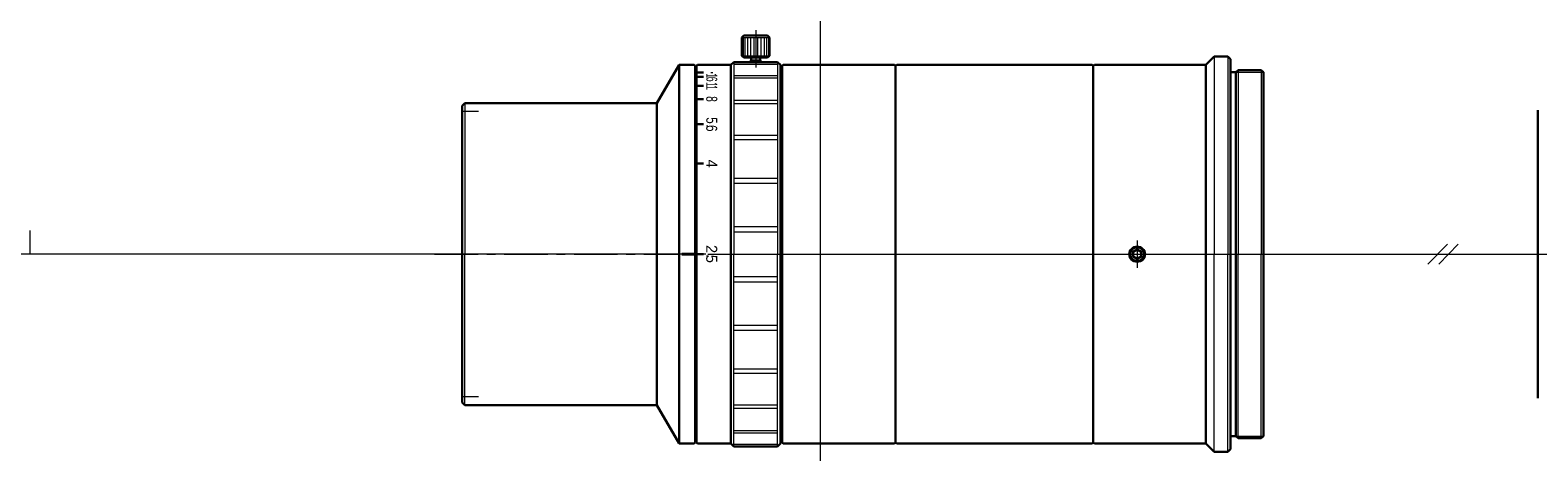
# Model space of a CAD drawing. Header units: millimetres. Extents: x -144 to 131, y 264 to 341.
import ezdxf
from ezdxf.enums import TextEntityAlignment as Align

# ---------------------------------------------------------------- set-up
doc = ezdxf.new("R2010")
doc.units = ezdxf.units.MM
doc.header["$LTSCALE"] = 0.25
doc.linetypes.add('CENTER', pattern=[50.8, 31.75, -6.35, 6.35, -6.35])
doc.layers.add('00_補助線', color=252, linetype='Continuous', lineweight=0, plot=False)
for name, color, linetype, lineweight in [('01_中心線', 1, 'CENTER', 20), ('03_寸法・文字', 50, 'Continuous', 20), ('画層1', 7, 'Continuous', 30), ('ﾋﾞｽ・ﾈｼﾞ', 7, 'Continuous', 30)]:
    doc.layers.add(name, color=color, linetype=linetype, lineweight=lineweight)
doc.styles.add('VS Standard', font='txt', dxfattribs={"height": 3})

# ---------------------------------------------------------------- blocks, each defined once
blk = doc.blocks.new('HM30##')
at = {"layer": '画層1'}
blk.add_lwpolyline([(-0.75, -0.43), (0, -0.87), (0.75, -0.43), (0.75, 0.43), (0, 0.87), (-0.75, 0.43)], close=True, dxfattribs=at)
at = {"layer": '画層1', "lineweight": 9}
blk.add_circle((0, 0), 1.5, dxfattribs=at)
at = {"layer": '画層1'}
blk.add_circle((0, 0), 1.25, dxfattribs=at)

msp = doc.modelspace()

# ---------------------------------------------------------------- hatches: boundary and pattern name
at = {"layer": '03_寸法・文字'}
h = msp.add_hatch(color=256, dxfattribs=at)
h.dxf.hatch_style = 1
h.paths.add_polyline_path([(-22.62, 333.21), (-22.62, 332.91), (-21.32, 332.91), (-21.32, 333.21)])
h = msp.add_hatch(color=256, dxfattribs=at)
h.dxf.hatch_style = 1
h.paths.add_polyline_path([(-22.62, 332.43), (-22.62, 332.13), (-21.32, 332.13), (-21.32, 332.43)])
h = msp.add_hatch(color=256, dxfattribs=at)
h.dxf.hatch_style = 1
edge = h.paths.add_edge_path()
edge.add_ellipse((-19.81, 333.06), major_axis=(0.25, 0), ratio=0.6, start_angle=0, end_angle=360, ccw=False)
h = msp.add_hatch(color=256, dxfattribs=at)
h.dxf.hatch_style = 1
h.paths.add_polyline_path([(-22.62, 330.82), (-22.62, 330.52), (-21.32, 330.52), (-21.32, 330.82)])
h = msp.add_hatch(color=256, dxfattribs=at)
h.dxf.hatch_style = 1
h.paths.add_polyline_path([(-22.62, 328.41), (-22.62, 328.11), (-21.32, 328.11), (-21.32, 328.41)])
h = msp.add_hatch(color=256, dxfattribs=at)
h.dxf.hatch_style = 1
h.paths.add_polyline_path([(-22.62, 323.81), (-22.62, 323.51), (-21.32, 323.51), (-21.32, 323.81)])
h = msp.add_hatch(color=256, dxfattribs=at)
h.dxf.hatch_style = 1
h.paths.add_polyline_path([(-22.62, 316.64), (-22.62, 316.34), (-21.32, 316.34), (-21.32, 316.64)])
h = msp.add_hatch(color=256, dxfattribs=at)
h.dxf.hatch_style = 1
h.paths.add_polyline_path([(-22.82, 300.25), (-25.32, 300.25), (-25.32, 299.75), (-22.82, 299.75)])
h = msp.add_hatch(color=256, dxfattribs=at)
h.dxf.hatch_style = 1
h.paths.add_polyline_path([(-22.62, 300.15), (-22.62, 299.85), (-21.32, 299.85), (-21.32, 300.15)])

# ---------------------------------------------------------------- linework, layer by layer
at = {"layer": '00_補助線', "lineweight": 30}
for p, q in [((-22.62, 333.06), (-21.32, 333.06)), ((-22.62, 332.28), (-21.32, 332.28)), ((-22.62, 330.67), (-21.32, 330.67)), ((-22.62, 328.26), (-21.32, 328.26)), ((-22.62, 323.66), (-21.32, 323.66)), ((-22.62, 316.49), (-21.32, 316.49)), ((-22.62, 300), (-21.32, 300))]:
    msp.add_line(p, q, dxfattribs=at)
at = {"layer": '00_補助線'}
for p, q in [((-62.32, 326), (-65.32, 326)), ((-144, 300), (-144, 304.32)), ((-62.32, 274), (-65.32, 274))]:
    msp.add_line(p, q, dxfattribs=at)
msp.add_xline((0, 0), (0, 1), dxfattribs=at)
for p, direction in [((-20.88, 300), (-1, 0)), ((-20.55, 300), (1, 0))]:
    msp.add_ray(p, direction, dxfattribs=at)
at = {"layer": '01_中心線'}
for p, q in [((-11.82, 340.8), (-11.82, 334)), ((57.68, 302.5), (57.68, 297.5)), ((-70.32, 300), (-25.78, 300)), ((-18.36, 300), (112.4, 300)), ((114.4, 300), (130.68, 300))]:
    msp.add_line(p, q, dxfattribs=at)
at = {"layer": '03_寸法・文字'}
for p, q in [((114.19, 301.8), (110.61, 298.2)), ((116.19, 301.8), (112.61, 298.2))]:
    msp.add_line(p, q, dxfattribs=at)
at = {"layer": '画層1'}
for p, q in [((-14, 339.8), (-14.32, 339.48)), ((-14.32, 336.12), (-14.32, 339.48)), ((-14, 339.8), (-9.65, 339.8)), ((-9.65, 339.8), (-9.32, 339.48)), ((-9.32, 336.12), (-9.32, 339.48)), ((-14, 335.8), (-14.32, 336.12)), ((-14, 335.8), (-9.65, 335.8)), ((-12.62, 335.3), (-12.82, 335.1)), ((-12.62, 335.3), (-12.62, 335.8)), ((-12.62, 335.3), (-11.02, 335.3)), ((-11.02, 335.3), (-11.02, 335.8)), ((-10.82, 335.1), (-11.02, 335.3)), ((-9.65, 335.8), (-9.32, 336.12)), ((71.68, 336), (70.18, 334.5)), ((71.68, 336), (74.18, 336)), ((74.68, 335.5), (74.18, 336)), ((74.68, 335.5), (74.68, 300)), ((-29.82, 327.5), (-25.78, 334.5)), ((-25.78, 334.5), (-23.02, 334.5)), ((-25.78, 334.5), (-25.78, 300)), ((-23.02, 334.5), (-22.82, 334.3)), ((-22.82, 334.3), (-22.82, 300)), ((-22.62, 333.5), (-22.82, 333.3)), ((-22.62, 334.3), (-22.42, 334.5)), ((-22.62, 300), (-22.62, 334.3)), ((-22.42, 334.5), (-16.32, 334.5)), ((-16.32, 334.5), (-15.82, 335)), ((-16.32, 334.5), (-16.32, 300)), ((-15.82, 335), (-7.82, 335)), ((-15.82, 335), (-7.82, 335)), ((-12.82, 335), (-12.82, 335.1)), ((-10.82, 335), (-10.82, 335.1)), ((-7.82, 335), (-7.32, 334.5)), ((-7.32, 300), (-7.32, 334.5)), ((-7.32, 332.75), (-7.12, 332.95)), ((-7.12, 332.95), (-7.02, 332.95)), ((-6.82, 334.5), (-7.02, 334.3)), ((-7.02, 334.3), (-7.02, 300)), ((13.48, 334.5), (-6.82, 334.5)), ((13.68, 334.3), (13.48, 334.5)), ((13.88, 334.5), (13.68, 334.3)), ((13.68, 334.3), (13.68, 300)), ((13.88, 334.5), (49.48, 334.5)), ((49.68, 334.3), (49.48, 334.5)), ((49.88, 334.5), (49.68, 334.3)), ((49.68, 334.3), (49.68, 300)), ((49.88, 334.5), (70.18, 334.5)), ((70.18, 334.5), (70.18, 300)), ((74.68, 333.12), (75.68, 333.12)), ((76.05, 333.5), (75.68, 333.12)), ((75.68, 333.12), (75.68, 300)), ((76.05, 333.5), (80.3, 333.5)), ((80.68, 333.12), (80.3, 333.5)), ((80.68, 333.12), (80.68, 300)), ((-65.32, 327), (-64.82, 327.5)), ((-65.32, 327), (-65.32, 300)), ((-64.82, 327.5), (-29.82, 327.5)), ((-29.82, 327.5), (-29.82, 300)), ((130.68, 273.77), (130.68, 326.23)), ((-65.32, 273), (-65.32, 300)), ((-29.82, 272.5), (-29.82, 300)), ((-25.78, 265.5), (-25.78, 300)), ((-22.82, 265.7), (-22.82, 300)), ((-22.62, 300), (-22.62, 265.7)), ((-16.32, 265.5), (-16.32, 300)), ((-7.32, 300), (-7.32, 265.5)), ((-7.02, 265.7), (-7.02, 300)), ((13.68, 265.7), (13.68, 300)), ((49.68, 265.7), (49.68, 300)), ((70.18, 265.5), (70.18, 300)), ((74.68, 264.5), (74.68, 300)), ((75.68, 266.87), (75.68, 300)), ((80.68, 266.87), (80.68, 300)), ((-65.32, 273), (-64.82, 272.5)), ((-64.82, 272.5), (-29.82, 272.5)), ((-29.82, 272.5), (-25.78, 265.5)), ((-22.62, 266.5), (-22.82, 266.7)), ((-7.32, 267.25), (-7.12, 267.05)), ((-7.12, 267.05), (-7.02, 267.05)), ((74.68, 266.87), (75.68, 266.87)), ((76.05, 266.5), (75.68, 266.87)), ((76.05, 266.5), (80.3, 266.5)), ((80.68, 266.87), (80.3, 266.5)), ((-25.78, 265.5), (-23.02, 265.5)), ((-23.02, 265.5), (-22.82, 265.7)), ((-22.62, 265.7), (-22.42, 265.5)), ((-22.42, 265.5), (-16.32, 265.5)), ((-16.32, 265.5), (-15.82, 265)), ((-15.82, 265), (-7.82, 265)), ((-15.82, 265), (-7.82, 265)), ((-7.82, 265), (-7.32, 265.5)), ((-6.82, 265.5), (-7.02, 265.7)), ((13.48, 265.5), (-6.82, 265.5)), ((13.68, 265.7), (13.48, 265.5)), ((13.88, 265.5), (13.68, 265.7)), ((13.88, 265.5), (49.48, 265.5)), ((49.68, 265.7), (49.48, 265.5)), ((49.88, 265.5), (49.68, 265.7)), ((49.88, 265.5), (70.18, 265.5)), ((71.68, 264), (70.18, 265.5)), ((71.68, 264), (74.18, 264)), ((74.68, 264.5), (74.18, 264))]:
    msp.add_line(p, q, dxfattribs=at)
at = {"layer": '画層1', "lineweight": 9}
for p, q in [((-14.32, 339.48), (-9.32, 339.48)), ((-14.13, 339.48), (-14.13, 336.12)), ((-13.81, 339.48), (-13.81, 336.12)), ((-13.34, 339.48), (-13.34, 336.12)), ((-12.78, 339.48), (-12.78, 336.12)), ((-12.15, 339.48), (-12.15, 336.12)), ((-11.5, 339.48), (-11.5, 336.12)), ((-10.87, 339.48), (-10.87, 336.12)), ((-10.3, 339.48), (-10.3, 336.12)), ((-9.84, 339.48), (-9.84, 336.12)), ((-9.51, 339.48), (-9.51, 336.12)), ((-14.32, 336.12), (-9.32, 336.12)), ((74.18, 336), (74.18, 300)), ((-15.82, 335), (-15.82, 300)), ((-15.82, 334.63), (-7.82, 334.63)), ((-15.82, 332.52), (-7.82, 332.52)), ((-12.82, 335.1), (-10.82, 335.1)), ((-7.82, 335), (-7.82, 300)), ((76.05, 333.5), (76.05, 300)), ((80.3, 333.5), (80.3, 300)), ((-15.82, 332.14), (-7.82, 332.14)), ((-64.82, 327.5), (-64.82, 300)), ((-15.82, 328.07), (-7.82, 328.07)), ((-15.82, 327.46), (-7.82, 327.46)), ((-15.82, 321.7), (-7.82, 321.7)), ((-15.82, 320.91), (-7.82, 320.91)), ((-15.82, 313.85), (-7.82, 313.85)), ((-15.82, 312.93), (-7.82, 312.93)), ((-15.82, 305.06), (-7.82, 305.06)), ((-15.82, 304.07), (-7.82, 304.07)), ((-64.82, 272.5), (-64.82, 300)), ((-15.82, 265), (-15.82, 300)), ((-7.82, 265), (-7.82, 300)), ((74.18, 264), (74.18, 300)), ((76.05, 266.5), (76.05, 300)), ((80.3, 266.5), (80.3, 300)), ((-15.82, 295.93), (-7.82, 295.93)), ((-15.82, 294.94), (-7.82, 294.94)), ((-15.82, 287.07), (-7.82, 287.07)), ((-15.82, 286.15), (-7.82, 286.15)), ((-15.82, 279.09), (-7.82, 279.09)), ((-15.82, 278.3), (-7.82, 278.3)), ((-15.82, 272.54), (-7.82, 272.54)), ((-15.82, 271.93), (-7.82, 271.93)), ((-15.82, 267.86), (-7.82, 267.86)), ((-15.82, 267.48), (-7.82, 267.48)), ((-15.82, 265.37), (-7.82, 265.37))]:
    msp.add_line(p, q, dxfattribs=at)
at = {"layer": '画層1', "lineweight": 20}
for p, q in [((-12.62, 335), (-12.62, 335.3)), ((-11.02, 335), (-11.02, 335.3)), ((71.68, 336), (71.68, 300)), ((75.68, 333.12), (80.68, 333.12)), ((71.68, 264), (71.68, 300)), ((75.68, 266.87), (80.68, 266.87))]:
    msp.add_line(p, q, dxfattribs=at)

# ---------------------------------------------------------------- block references
at = {"layer": 'ﾋﾞｽ・ﾈｼﾞ'}
msp.add_blockref('HM30##', (57.68, 300), dxfattribs=at)

# ---------------------------------------------------------------- texts
at = {"layer": '03_寸法・文字', "style": 'VS Standard'}
for s, width, p in [('1', 0.6, (-18.82, 332.5)), ('6', 0.6, (-18.82, 331.87)), ('1', 0.6, (-18.82, 330.9)), ('1', 0.6, (-18.82, 330.34)), ('8', 0.7, (-18.83, 328.26)), ('5', 0.8, (-18.82, 324.35)), ('.', 0.8, (-18.83, 323.35)), ('6', 0.8, (-18.83, 322.93))]:
    msp.add_text(s, height=2, rotation=270, dxfattribs=dict(at, width=width)).set_placement(p, align=Align.TOP_CENTER)
for s, p in [('4', (-18.83, 316.49)), ('.', (-18.83, 299.69)), ('5', (-18.83, 299.14)), ('2', (-18.83, 300.93))]:
    msp.add_text(s, height=2, rotation=270, dxfattribs=at).set_placement(p, align=Align.TOP_CENTER)

doc.saveas('drawing.dxf')
